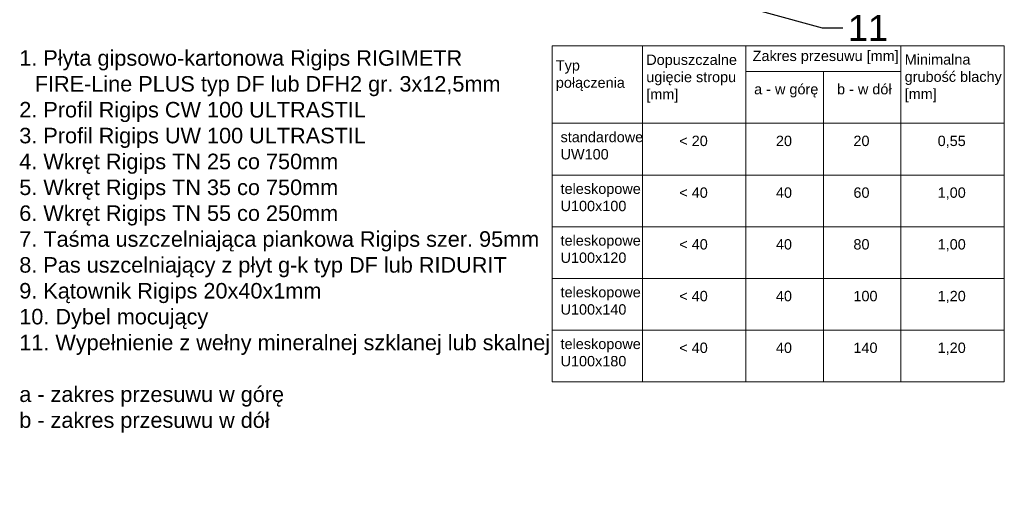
# Model space of a CAD drawing. Header units: millimetres. Extents: x 2755 to 3806, y 571 to 1066.
# Tile 1 of 7: x 2780 to 3161, y 571 to 761. Entities that reach past the tile are written whole.
import ezdxf
from ezdxf import colors
from ezdxf.entities.mleader import LeaderData, LeaderLine
from ezdxf.math import Vec2, Vec3

# ---------------------------------------------------------------- set-up
doc = ezdxf.new("R2010")
doc.units = ezdxf.units.MM
doc.layers.add('OPISY', color=7, linetype='Continuous', lineweight=9)
doc.styles.get("Standard").update_dxf_attribs({"font": 'arial.ttf'})

# ---------------------------------------------------------------- blocks, each defined once
blk = doc.blocks.new('_Dot')
at = {"color": 0, "linetype": 'ByBlock', "lineweight": -2}
blk.add_line((-0.5, 0), (-1, 0), dxfattribs=at)
at = {"color": 0, "linetype": 'ByBlock', "const_width": 0.5}
blk.add_lwpolyline([(-0.25, 0, 1), (0.25, 0, 1)], format="xyb", close=True, dxfattribs=at)

msp = doc.modelspace()

# ---------------------------------------------------------------- linework, layer by layer
at = {"layer": 'OPISY'}
for p, q in [((2986.451, 751.054), (2986.451, 621.054)), ((2986.451, 751.054), (3161.451, 751.054)), ((3021.451, 751.054), (3021.451, 621.054)), ((3061.451, 751.054), (3061.451, 621.054)), ((3121.451, 751.054), (3121.451, 621.054)), ((3161.451, 751.054), (3161.451, 621.054)), ((3061.451, 741.054), (3121.451, 741.054)), ((3091.451, 741.054), (3091.451, 621.054)), ((2986.451, 721.054), (3161.451, 721.054)), ((2986.451, 701.054), (3161.451, 701.054)), ((2986.451, 681.054), (3161.451, 681.054)), ((2986.451, 661.054), (3161.451, 661.054)), ((2986.451, 641.054), (3161.451, 641.054)), ((2986.451, 621.054), (3161.451, 621.054))]:
    msp.add_line(p, q, dxfattribs=at)

# ---------------------------------------------------------------- texts
at = {"layer": 'OPISY', "char_height": 6, "attachment_point": 1}
for s, insert, width in [('\\pi-6,l6;1. Płyta gipsowo-kartonowa Rigips RIGIMETR FIRE-Line PLUS typ DF lub DFH2 gr. 3x12,5mm \\P\\pi0,l0;2. Profil Rigips CW 100 ULTRASTIL\\P3. Profil Rigips UW 100 ULTRASTIL\\P4. Wkręt Rigips TN 25 co 750mm\\P5. Wkręt Rigips TN 35 co 750mm\\P6. Wkręt Rigips TN 55 co 250mm\\P7. Taśma uszczelniająca piankowa Rigips szer. 95mm\\P8. Pas uszcelniający z płyt g-k typ DF lub RIDURIT\\P9. Kątownik Rigips 20x40x1mm\\P10. Dybel mocujący\\P11. Wypełnienie z wełny mineralnej szklanej lub skalnej\\P\\Pa - zakres przesuwu w górę\\Pb - zakres przesuwu w dół', (2780.239, 749.328), 207.96631), ('{\\H0.66667x;Dopuszczalne ugięcie stropu [mm]} ', (3022.889, 747.641), 38.56187), ('\\pi-6,l6;{\\H0.66667x;Zakres przesuwu [mm]}', (3064.072, 749.14), 78.56187), ('\\pt0;{\\H0.66667x;Minimalna grubość blachy} {\\H0.66667x;[mm]}', (3122.889, 747.76), 38.56187), ('{\\H0.66667x;Typ połączenia} ', (2987.889, 745.463), 28.51275), ('\\pi-6,l6;{\\H0.66667x;a - w górę} ', (3064.636, 736.264), 78.56187), ('\\pi-6,l6;{\\H0.66667x;b - w dół} ', (3096.718, 736.264), 78.56187), ('{\\H0.66667x;standardowe UW100} ', (2989.716, 717.76), 38.56187), ('\\pi-6,l6;{\\H0.66667x;< 20} ', (3035.658, 716.264), 23.38705), ('\\pi-6,l6;{\\H0.66667x;20} ', (3073.064, 716.264), 23.38705), ('\\pi-6,l6;{\\H0.66667x;20} ', (3103.064, 716.264), 23.38705), ('\\pi-6,l6;{\\H0.66667x;0,55} ', (3135.658, 716.264), 23.38705), ('{\\H0.66667x;teleskopowe U100x100} ', (2989.716, 697.76), 38.56187), ('\\pi-6,l6;{\\H0.66667x;< 40} ', (3035.658, 696.264), 23.38705), ('\\pi-6,l6;{\\H0.66667x;40} ', (3073.064, 696.264), 23.38705), ('\\pi-6,l6;{\\H0.66667x;60} ', (3103.064, 696.264), 23.38705), ('\\pi-6,l6;{\\H0.66667x;1,00} ', (3135.658, 696.264), 23.38705), ('{\\H0.66667x;teleskopowe U100x120} ', (2989.716, 677.76), 38.56187), ('\\pi-6,l6;{\\H0.66667x;< 40} ', (3035.658, 676.264), 23.38705), ('\\pi-6,l6;{\\H0.66667x;40} ', (3073.064, 676.264), 23.38705), ('\\pi-6,l6;{\\H0.66667x;80} ', (3103.064, 676.264), 23.38705), ('\\pi-6,l6;{\\H0.66667x;1,00} ', (3135.658, 676.264), 23.38705), ('{\\H0.66667x;teleskopowe U100x140} ', (2989.716, 657.76), 38.56187), ('\\pi-6,l6;{\\H0.66667x;< 40} ', (3035.658, 656.264), 23.38705), ('\\pi-6,l6;{\\H0.66667x;40} ', (3073.064, 656.264), 23.38705), ('\\pi-6,l6;{\\H0.66667x;100} ', (3103.064, 656.264), 23.38705), ('\\pi-6,l6;{\\H0.66667x;1,20} ', (3135.658, 656.264), 23.38705), ('{\\H0.66667x;teleskopowe U100x180} ', (2989.716, 637.76), 38.56187), ('\\pi-6,l6;{\\H0.66667x;< 40} ', (3035.658, 636.264), 23.38705), ('\\pi-6,l6;{\\H0.66667x;40} ', (3073.064, 636.264), 23.38705), ('\\pi-6,l6;{\\H0.66667x;140} ', (3103.064, 636.264), 23.38705), ('\\pi-6,l6;{\\H0.66667x;1,20} ', (3135.658, 636.264), 23.38705)]:
    msp.add_mtext(s, dxfattribs=dict(at, insert=insert, width=width))

# ---------------------------------------------------------------- leaders
at = {"layer": 'OPISY'}
ml = msp.add_multileader_mtext('Standard', dxfattribs=at)
ml.set_content('11', color=256)
ml.set_leader_properties()
ml.set_arrow_properties(name='DOT')
ml.build(insert=Vec2(0, 0))
ctx = ml.context
ctx.base_point, ctx.char_height, ctx.plane_origin = Vec3(3098.927, 757.938), 10, Vec3(3002.633, 829.768)
notes = []
notes.append((ctx, [(0, (1, 1, 0), (3090.927, 757.938), (1, 0), 8, [(0, [(2928.775, 802.711)], 0, [])])]))
ctx.mtext.insert, ctx.mtext.flow_direction = Vec3(3100.927, 762.938), 5
for ctx, leaders in notes:
    for number, flags, end, landing, length, lines in leaders:
        leader = LeaderData()
        leader.index, (leader.has_last_leader_line, leader.has_dogleg_vector, leader.attachment_direction) = number, flags
        leader.last_leader_point, leader.dogleg_vector, leader.dogleg_length = Vec3(end), Vec3(landing), length
        for number, points, colour, breaks in lines:
            line = LeaderLine()
            line.index, line.vertices, line.color, line.breaks = number, Vec3.list(points), colors.encode_raw_color(colour), breaks
            leader.lines.append(line)
        ctx.leaders.append(leader)

doc.saveas('drawing.dxf')
